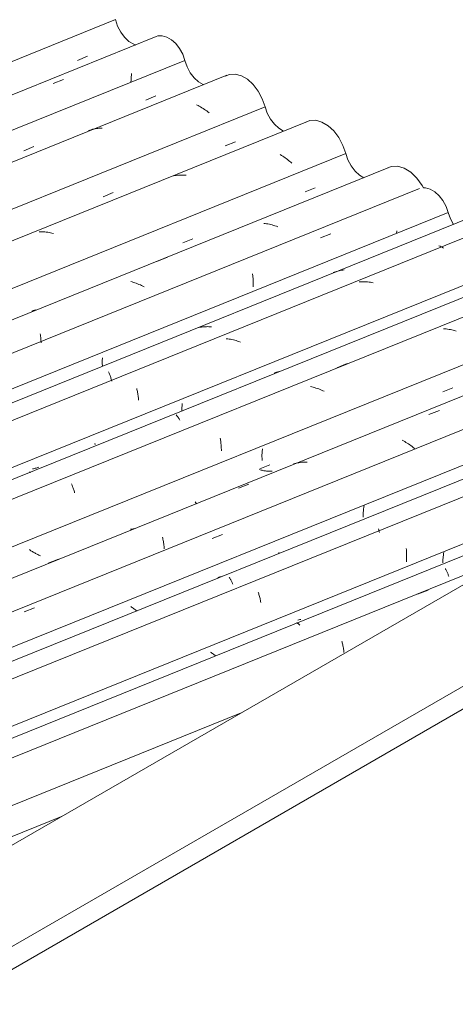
# Model space of a CAD drawing. Header units: metres. Extents: x -16.8 to 29.9, y -11.9 to 37.1.
# Tile 80 of 202: x 13.355 to 14.057, y -2.402 to -0.815. Entities that reach past the tile are written whole.
import ezdxf

# ---------------------------------------------------------------- set-up
doc = ezdxf.new("R2010")
doc.units = ezdxf.units.M
doc.layers.add('A-GLAZ-CWMG', color=7, linetype='Continuous', lineweight=5)
doc.layers.add('A-ROOF', color=7, linetype='Continuous', lineweight=5)

# ---------------------------------------------------------------- blocks, each defined once
blk = doc.blocks.new('FP_346-ISO_03')
at = {"layer": 'A-GLAZ-CWMG'}
blk.add_line((-10.0194, -2.0994), (-11.1583, -2.5597), dxfattribs=at)
at = {"layer": 'A-GLAZ-CWMG', "color": 9, "true_color": 0xc0c0c0}
for p, q in [((-10.1168, -2.1379), (-10.0999, -2.1311)), ((-10.2424, -2.1891), (-10.2446, -2.1897)), ((-10.2403, -2.1885), (-10.2424, -2.1891)), ((-10.2381, -2.188), (-10.2403, -2.1885)), ((-10.236, -2.1876), (-10.2381, -2.188)), ((-10.2338, -2.1872), (-10.236, -2.1876)), ((-10.2315, -2.1869), (-10.2338, -2.1872)), ((-10.2293, -2.1867), (-10.2315, -2.1869)), ((-10.2271, -2.1865), (-10.2293, -2.1867)), ((-10.2248, -2.1864), (-10.2271, -2.1865)), ((-10.2446, -2.1897), (-10.2467, -2.1904)), ((-10.2498, -2.2054), (-10.2492, -2.2065)), ((-10.2492, -2.2065), (-10.2486, -2.2077)), ((-10.2486, -2.2077), (-10.2481, -2.209)), ((-10.2481, -2.209), (-10.2475, -2.2102)), ((-10.2475, -2.2102), (-10.247, -2.2116)), ((-10.247, -2.2116), (-10.2465, -2.213)), ((-10.2465, -2.213), (-10.246, -2.2145)), ((-10.246, -2.2145), (-10.2455, -2.216)), ((-10.2455, -2.216), (-10.245, -2.2175)), ((-10.245, -2.2175), (-10.2445, -2.2191)), ((-10.4919, -2.2905), (-10.4914, -2.2908)), ((-10.4914, -2.2908), (-10.4909, -2.291)), ((-10.4909, -2.291), (-10.4904, -2.2914)), ((-10.4904, -2.2914), (-10.4899, -2.2918)), ((-10.4899, -2.2918), (-10.4893, -2.2923)), ((-10.4893, -2.2923), (-10.4888, -2.2928)), ((-10.4888, -2.2928), (-10.4882, -2.2934)), ((-10.4882, -2.2934), (-10.4876, -2.2941)), ((-10.4876, -2.2941), (-10.4871, -2.2948)), ((-10.4871, -2.2948), (-10.4865, -2.2956)), ((-10.5964, -2.3586), (-10.5959, -2.3602)), ((-10.5959, -2.3602), (-10.5954, -2.3618)), ((-10.5954, -2.3618), (-10.595, -2.3635)), ((-10.595, -2.3635), (-10.5946, -2.3652)), ((-10.5946, -2.3652), (-10.5942, -2.367)), ((-10.5942, -2.367), (-10.5939, -2.3688)), ((-10.5939, -2.3688), (-10.5935, -2.3706)), ((-10.5935, -2.3706), (-10.5932, -2.3725)), ((-10.5932, -2.3725), (-10.5929, -2.3744)), ((-10.5929, -2.3744), (-10.5927, -2.3764)), ((-10.7105, -2.4582), (-10.7109, -2.4604)), ((-10.7102, -2.456), (-10.7105, -2.4582)), ((-10.7099, -2.4538), (-10.7102, -2.456)), ((-10.7096, -2.4517), (-10.7099, -2.4538)), ((-10.7109, -2.4604), (-10.7113, -2.4625)), ((-10.9525, -2.5516), (-10.9359, -2.5457)), ((-10.9401, -2.5412), (-10.9417, -2.5395)), ((-10.9386, -2.5429), (-10.9401, -2.5412)), ((-10.9371, -2.5446), (-10.9386, -2.5429)), ((-10.9357, -2.5464), (-10.9371, -2.5446)), ((-10.9344, -2.5481), (-10.9357, -2.5464)), ((-10.933, -2.5499), (-10.9344, -2.5481)), ((-10.9318, -2.5516), (-10.933, -2.5499))]:
    blk.add_line(p, q, dxfattribs=at)
blk = doc.blocks.new('FP_348-ISO_03')
at = {"layer": 'A-GLAZ-CWMG'}
blk.add_line((-9.2857, -1.6758), (-11.2878, -2.4849), dxfattribs=at)
at = {"layer": 'A-GLAZ-CWMG', "color": 9, "true_color": 0xc0c0c0}
for p, q in [((-9.3498, -1.7011), (-9.3519, -1.7018)), ((-9.3477, -1.7005), (-9.3498, -1.7011)), ((-9.3455, -1.7), (-9.3477, -1.7005)), ((-9.3434, -1.6995), (-9.3455, -1.7)), ((-9.3412, -1.6991), (-9.3434, -1.6995)), ((-9.339, -1.6988), (-9.3412, -1.6991)), ((-9.3367, -1.6985), (-9.339, -1.6988)), ((-9.3345, -1.6983), (-9.3367, -1.6985)), ((-9.4454, -1.7411), (-9.4286, -1.7344)), ((-9.5676, -1.8166), (-9.5672, -1.818)), ((-9.5672, -1.818), (-9.5668, -1.8196)), ((-9.5668, -1.8196), (-9.5664, -1.8211)), ((-9.5664, -1.8211), (-9.5661, -1.8227)), ((-9.5661, -1.8227), (-9.5657, -1.8244)), ((-9.5657, -1.8244), (-9.5654, -1.826)), ((-9.5654, -1.826), (-9.5651, -1.8277)), ((-9.5651, -1.8277), (-9.5648, -1.8295)), ((-9.5648, -1.8295), (-9.5646, -1.8312)), ((-9.5646, -1.8312), (-9.5644, -1.833)), ((-9.5644, -1.833), (-9.5642, -1.8349)), ((-10.2151, -2.066), (-10.2174, -2.0654)), ((-10.2129, -2.0666), (-10.2151, -2.066)), ((-10.2106, -2.0672), (-10.2129, -2.0666)), ((-10.2084, -2.0679), (-10.2106, -2.0672)), ((-10.2062, -2.0687), (-10.2084, -2.0679)), ((-10.204, -2.0695), (-10.2062, -2.0687)), ((-10.2018, -2.0704), (-10.204, -2.0695)), ((-10.1996, -2.0713), (-10.2018, -2.0704)), ((-10.1975, -2.0723), (-10.1996, -2.0713)), ((-10.1954, -2.0734), (-10.1975, -2.0723)), ((-10.3958, -2.1269), (-10.3953, -2.1274)), ((-10.3953, -2.1274), (-10.3948, -2.1279)), ((-10.3948, -2.1279), (-10.3942, -2.1285)), ((-10.3942, -2.1285), (-10.3937, -2.1291)), ((-10.3937, -2.1291), (-10.3932, -2.1298)), ((-10.3932, -2.1298), (-10.3926, -2.1305)), ((-10.3926, -2.1305), (-10.3921, -2.1313)), ((-10.3921, -2.1313), (-10.3916, -2.1322)), ((-10.3916, -2.1322), (-10.391, -2.133)), ((-10.391, -2.133), (-10.3905, -2.134)), ((-10.3905, -2.134), (-10.39, -2.135)), ((-10.6332, -2.2196), (-10.6328, -2.2196)), ((-10.6328, -2.2196), (-10.6324, -2.2197)), ((-10.6324, -2.2197), (-10.632, -2.2198)), ((-10.632, -2.2198), (-10.6315, -2.22)), ((-10.7409, -2.2758), (-10.7403, -2.2768)), ((-10.7403, -2.2768), (-10.7398, -2.2778)), ((-10.7398, -2.2778), (-10.7393, -2.2789)), ((-10.7393, -2.2789), (-10.7388, -2.2801)), ((-10.7388, -2.2801), (-10.7383, -2.2813)), ((-10.7383, -2.2813), (-10.7378, -2.2825)), ((-10.7378, -2.2825), (-10.7373, -2.2838)), ((-10.7373, -2.2838), (-10.7368, -2.2851)), ((-10.7368, -2.2851), (-10.7364, -2.2865)), ((-10.7364, -2.2865), (-10.7359, -2.2879)), ((-10.7359, -2.2879), (-10.7355, -2.2894)), ((-10.7879, -2.3536), (-10.7713, -2.3476)), ((-10.8486, -2.362), (-10.8486, -2.3639)), ((-10.8492, -2.378), (-10.8494, -2.3801)), ((-10.849, -2.376), (-10.8492, -2.378)), ((-10.8488, -2.3739), (-10.849, -2.376)), ((-10.8487, -2.3719), (-10.8488, -2.3739)), ((-10.8486, -2.3699), (-10.8487, -2.3719)), ((-10.8486, -2.3639), (-10.8485, -2.3659)), ((-10.8485, -2.3659), (-10.8486, -2.3679)), ((-10.8486, -2.3679), (-10.8486, -2.3699)), ((-10.8497, -2.3822), (-10.85, -2.3843)), ((-10.8494, -2.3801), (-10.8497, -2.3822)), ((-11.0907, -2.4628), (-11.074, -2.4567)), ((-11.0792, -2.4525), (-11.081, -2.4511)), ((-11.0774, -2.4541), (-11.0792, -2.4525)), ((-11.0757, -2.4556), (-11.0774, -2.4541)), ((-11.074, -2.4572), (-11.0757, -2.4556)), ((-11.0724, -2.4588), (-11.074, -2.4572)), ((-11.0708, -2.4604), (-11.0724, -2.4588)), ((-11.0692, -2.462), (-11.0708, -2.4604)), ((-11.0677, -2.4636), (-11.0692, -2.462)), ((-11.0663, -2.4653), (-11.0677, -2.4636)), ((-11.0649, -2.467), (-11.0663, -2.4653))]:
    blk.add_line(p, q, dxfattribs=at)
blk = doc.blocks.new('FP_349-ISO_03')
at = {"layer": 'A-GLAZ-CWMG', "color": 9, "true_color": 0xc0c0c0}
for p, q in [((-9.4043, -1.6815), (-9.4045, -1.683)), ((-9.4042, -1.68), (-9.4043, -1.6815)), ((-9.404, -1.6785), (-9.4042, -1.68)), ((-9.4038, -1.677), (-9.404, -1.6785)), ((-9.4036, -1.6754), (-9.4038, -1.677)), ((-9.4033, -1.6739), (-9.4036, -1.6754)), ((-9.4046, -1.686), (-9.4047, -1.6875)), ((-9.4047, -1.6875), (-9.4047, -1.6889)), ((-9.4047, -1.6889), (-9.4047, -1.6903)), ((-9.4045, -1.683), (-9.4046, -1.6845)), ((-9.4046, -1.6845), (-9.4046, -1.686)), ((-9.7779, -1.8351), (-9.779, -1.8342)), ((-9.7768, -1.836), (-9.7779, -1.8351)), ((-9.7757, -1.8368), (-9.7768, -1.836)), ((-9.7746, -1.8377), (-9.7757, -1.8368)), ((-9.7734, -1.8385), (-9.7746, -1.8377)), ((-9.7722, -1.8393), (-9.7734, -1.8385)), ((-9.771, -1.8401), (-9.7722, -1.8393)), ((-10.6554, -2.1821), (-10.6556, -2.1832)), ((-10.6552, -2.1809), (-10.6554, -2.1821)), ((-10.655, -2.1798), (-10.6552, -2.1809)), ((-11.2253, -2.4227), (-11.2254, -2.4241)), ((-11.2254, -2.4241), (-11.2254, -2.4255)), ((-11.2254, -2.4255), (-11.2253, -2.4269)), ((-11.2252, -2.4198), (-11.2253, -2.4212)), ((-11.2253, -2.4212), (-11.2253, -2.4227)), ((-11.2253, -2.4269), (-11.2253, -2.4281))]:
    blk.add_line(p, q, dxfattribs=at)
blk = doc.blocks.new('FP_350-ISO_03')
at = {"layer": 'A-GLAZ-CWMG'}
blk.add_line((-8.904, -1.3946), (-11.4171, -2.4103), dxfattribs=at)
at = {"layer": 'A-GLAZ-CWMG', "color": 9, "true_color": 0xc0c0c0}
for p, q in [((-9.4637, -1.6674), (-9.4635, -1.6693)), ((-9.4635, -1.6693), (-9.4634, -1.6712)), ((-9.4634, -1.6712), (-9.4633, -1.6731)), ((-9.4633, -1.6731), (-9.4632, -1.675)), ((-9.4632, -1.675), (-9.4632, -1.677)), ((-9.4632, -1.677), (-9.4632, -1.6789)), ((-9.4632, -1.6789), (-9.4632, -1.6809)), ((-9.4632, -1.6809), (-9.4632, -1.683)), ((-9.4635, -1.687), (-9.4636, -1.6891)), ((-9.4633, -1.685), (-9.4635, -1.687)), ((-9.4632, -1.683), (-9.4633, -1.685)), ((-9.7025, -1.7376), (-9.702, -1.7389)), ((-9.702, -1.7389), (-9.7015, -1.7403)), ((-9.7015, -1.7403), (-9.7011, -1.7417)), ((-9.7011, -1.7417), (-9.7007, -1.7431)), ((-9.7007, -1.7431), (-9.7002, -1.7446)), ((-9.7002, -1.7446), (-9.6998, -1.7461)), ((-9.6998, -1.7461), (-9.6994, -1.7477)), ((-9.6994, -1.7477), (-9.6991, -1.7492)), ((-9.6991, -1.7492), (-9.6987, -1.7509)), ((-9.6987, -1.7509), (-9.6984, -1.7525)), ((-9.6984, -1.7525), (-9.6981, -1.7543))]:
    blk.add_line(p, q, dxfattribs=at)
blk = doc.blocks.new('FP_351-ISO_03')
at = {"layer": 'A-GLAZ-CWMG', "color": 9, "true_color": 0xc0c0c0}
for p, q in [((-9.5322, -1.6016), (-9.5324, -1.6031)), ((-9.532, -1.6002), (-9.5322, -1.6016)), ((-9.5317, -1.5987), (-9.532, -1.6002)), ((-9.533, -1.6102), (-9.5331, -1.6116)), ((-9.5331, -1.6116), (-9.5331, -1.613)), ((-9.5331, -1.613), (-9.5331, -1.6143)), ((-9.5331, -1.6143), (-9.5331, -1.6157)), ((-9.5331, -1.6157), (-9.533, -1.617)), ((-9.5329, -1.6074), (-9.533, -1.6088)), ((-9.533, -1.6088), (-9.533, -1.6102)), ((-9.5327, -1.6059), (-9.5329, -1.6074)), ((-9.5326, -1.6045), (-9.5327, -1.6059)), ((-9.5324, -1.6031), (-9.5326, -1.6045)), ((-9.9064, -1.7618), (-9.9076, -1.7609)), ((-9.9052, -1.7627), (-9.9064, -1.7618)), ((-9.9039, -1.7636), (-9.9052, -1.7627)), ((-9.9027, -1.7645), (-9.9039, -1.7636)), ((-9.9014, -1.7653), (-9.9027, -1.7645)), ((-9.9001, -1.7662), (-9.9014, -1.7653)), ((-9.8987, -1.767), (-9.9001, -1.7662)), ((-9.8974, -1.7678), (-9.8987, -1.767))]:
    blk.add_line(p, q, dxfattribs=at)
blk = doc.blocks.new('FP_352-ISO_03')
at = {"layer": 'A-GLAZ-CWMG'}
blk.add_line((-9.0184, -1.3325), (-11.5275, -2.3465), dxfattribs=at)
at = {"layer": 'A-GLAZ-CWMG', "color": 9, "true_color": 0xc0c0c0}
for p, q in [((-9.7765, -1.6514), (-9.7598, -1.6449)), ((-10.0795, -1.7694), (-10.0628, -1.7629))]:
    blk.add_line(p, q, dxfattribs=at)
blk = doc.blocks.new('Rectangular Mullion - Telha Fibrocimento - Ondulada-1909083-ISO_03')
at = {"layer": 'A-GLAZ-CWMG'}
for p, q in [((-8.9719, -1.371), (-11.4691, -2.3802)), ((-8.9916, -1.506), (-11.3397, -2.4549)), ((-9.7296, -1.9321), (-11.2094, -2.5301))]:
    blk.add_line(p, q, dxfattribs=at)
for name in ['FP_352-ISO_03', 'FP_350-ISO_03', 'FP_351-ISO_03', 'FP_348-ISO_03', 'FP_349-ISO_03', 'FP_346-ISO_03']:
    blk.add_blockref(name, (0, 0), dxfattribs=at)
blk = doc.blocks.new('FP_354-ISO_03')
at = {"layer": 'A-GLAZ-CWMG'}
blk.add_line((-9.1028, -1.5702), (-11.3201, -2.4663), dxfattribs=at)
at = {"layer": 'A-GLAZ-CWMG', "color": 9, "true_color": 0xc0c0c0}
for p, q in [((-9.4008, -1.6996), (-9.4003, -1.7004)), ((-9.4003, -1.7004), (-9.3998, -1.7013)), ((-9.3998, -1.7013), (-9.3993, -1.7023)), ((-9.3993, -1.7023), (-9.3988, -1.7032)), ((-9.3988, -1.7032), (-9.3983, -1.7043)), ((-9.3983, -1.7043), (-9.3978, -1.7054)), ((-9.3978, -1.7054), (-9.3974, -1.7065)), ((-9.3974, -1.7065), (-9.3969, -1.7076)), ((-9.3969, -1.7076), (-9.3965, -1.7088)), ((-9.3965, -1.7088), (-9.396, -1.7101)), ((-9.396, -1.7101), (-9.3956, -1.7114)), ((-9.3956, -1.7114), (-9.3952, -1.7127)), ((-9.6408, -1.787), (-9.6404, -1.7871)), ((-9.6404, -1.7871), (-9.64, -1.7872)), ((-9.64, -1.7872), (-9.6396, -1.7873)), ((-9.6396, -1.7873), (-9.6392, -1.7875)), ((-9.6392, -1.7875), (-9.6388, -1.7878)), ((-9.6388, -1.7878), (-9.6383, -1.7881)), ((-9.6383, -1.7881), (-9.6378, -1.7884)), ((-9.6378, -1.7884), (-9.6374, -1.7888)), ((-9.6374, -1.7888), (-9.6369, -1.7893)), ((-9.6369, -1.7893), (-9.6364, -1.7898)), ((-9.6364, -1.7898), (-9.6359, -1.7904)), ((-9.6359, -1.7904), (-9.6354, -1.791))]:
    blk.add_line(p, q, dxfattribs=at)
blk = doc.blocks.new('FP_355-ISO_03')
at = {"layer": 'A-GLAZ-CWMG', "color": 9, "true_color": 0xc0c0c0}
for p, q in [((-9.6367, -1.7823), (-9.6383, -1.7826)), ((-9.6352, -1.782), (-9.6367, -1.7823)), ((-9.6337, -1.7816), (-9.6352, -1.782))]:
    blk.add_line(p, q, dxfattribs=at)
blk = doc.blocks.new('FP_356-ISO_03')
at = {"layer": 'A-GLAZ-CWMG'}
blk.add_line((-8.9348, -1.3786), (-11.4461, -2.3935), dxfattribs=at)
at = {"layer": 'A-GLAZ-CWMG', "color": 9, "true_color": 0xc0c0c0}
for p, q in [((-9.5086, -1.6357), (-9.5082, -1.6372)), ((-9.5082, -1.6372), (-9.5078, -1.6387)), ((-9.5078, -1.6387), (-9.5074, -1.6403)), ((-9.5074, -1.6403), (-9.5071, -1.6414)), ((-9.7492, -1.7138), (-9.7487, -1.7145)), ((-9.7487, -1.7145), (-9.7481, -1.7153)), ((-9.7481, -1.7153), (-9.7476, -1.7162)), ((-9.7476, -1.7162), (-9.7471, -1.7171)), ((-9.7471, -1.7171), (-9.7465, -1.718)), ((-9.7465, -1.718), (-9.746, -1.719)), ((-9.746, -1.719), (-9.7455, -1.7201)), ((-9.7455, -1.7201), (-9.7449, -1.7212)), ((-9.7449, -1.7212), (-9.7444, -1.7223)), ((-9.7444, -1.7223), (-9.7439, -1.7236)), ((-9.7439, -1.7236), (-9.7434, -1.7248))]:
    blk.add_line(p, q, dxfattribs=at)
blk = doc.blocks.new('FP_357-ISO_03')
at = {"layer": 'A-GLAZ-CWMG', "color": 9, "true_color": 0xc0c0c0}
for p, q in [((-9.6696, -1.6742), (-9.6693, -1.6744)), ((-9.6693, -1.6744), (-9.669, -1.6746)), ((-9.669, -1.6746), (-9.6687, -1.6748)), ((-9.6687, -1.6748), (-9.6685, -1.6749)), ((-9.7642, -1.7132), (-9.7657, -1.7136)), ((-9.7626, -1.7128), (-9.7642, -1.7132)), ((-9.7611, -1.7124), (-9.7626, -1.7128)), ((-9.7597, -1.7119), (-9.7611, -1.7124)), ((-9.7582, -1.7114), (-9.7597, -1.7119)), ((-9.7567, -1.7109), (-9.7582, -1.7114)), ((-9.7657, -1.7136), (-9.7672, -1.7139)), ((-11.2363, -2.3084), (-11.2201, -2.3018)), ((-11.4328, -2.3882), (-11.4166, -2.3816))]:
    blk.add_line(p, q, dxfattribs=at)
blk = doc.blocks.new('FP_358-ISO_03')
at = {"layer": 'A-GLAZ-CWMG'}
blk.add_line((-9.0677, -1.2983), (-11.5826, -2.3147), dxfattribs=at)
at = {"layer": 'A-GLAZ-CWMG', "color": 9, "true_color": 0xc0c0c0}
for p, q in [((-9.4273, -1.4516), (-9.4104, -1.4452)), ((-9.4683, -1.494), (-9.4704, -1.4929)), ((-9.4662, -1.4952), (-9.4683, -1.494)), ((-9.4642, -1.4964), (-9.4662, -1.4952)), ((-9.4621, -1.4977), (-9.4642, -1.4964)), ((-9.4602, -1.4989), (-9.4621, -1.4977)), ((-9.4582, -1.5003), (-9.4602, -1.4989)), ((-9.4563, -1.5016), (-9.4582, -1.5003)), ((-9.4544, -1.503), (-9.4563, -1.5016)), ((-9.4525, -1.5045), (-9.4544, -1.503)), ((-9.4507, -1.506), (-9.4525, -1.5045)), ((-9.6432, -1.5306), (-9.6453, -1.5312)), ((-9.641, -1.53), (-9.6432, -1.5306)), ((-9.6388, -1.5295), (-9.641, -1.53)), ((-9.6366, -1.5291), (-9.6388, -1.5295)), ((-9.6344, -1.5288), (-9.6366, -1.5291)), ((-9.6322, -1.5285), (-9.6344, -1.5288)), ((-9.63, -1.5283), (-9.6322, -1.5285)), ((-9.6277, -1.5282), (-9.63, -1.5283)), ((-9.6255, -1.5281), (-9.6277, -1.5282)), ((-9.6232, -1.5281), (-9.6255, -1.5281)), ((-9.7342, -1.5703), (-9.7173, -1.5637)), ((-9.8566, -1.649), (-9.8562, -1.6508)), ((-9.8562, -1.6508), (-9.8558, -1.6525)), ((-9.8558, -1.6525), (-9.8554, -1.6544)), ((-9.8554, -1.6544), (-9.8551, -1.6562)), ((-9.8551, -1.6562), (-9.8548, -1.6581)), ((-9.8548, -1.6581), (-9.8545, -1.66)), ((-9.8545, -1.66), (-9.8542, -1.662)), ((-9.8542, -1.662), (-9.854, -1.664)), ((-9.854, -1.664), (-9.8538, -1.6661)), ((-9.8538, -1.6661), (-9.8537, -1.6681)), ((-10.0407, -1.6912), (-10.0239, -1.6845))]:
    blk.add_line(p, q, dxfattribs=at)
blk = doc.blocks.new('FP_359-ISO_03')
at = {"layer": 'A-GLAZ-CWMG', "color": 9, "true_color": 0xc0c0c0}
for p, q in [((-9.4049, -1.4152), (-9.3887, -1.4083)), ((-9.6954, -1.5069), (-9.6956, -1.5084)), ((-9.6961, -1.5143), (-9.6962, -1.5158)), ((-9.6962, -1.5158), (-9.6962, -1.5172)), ((-9.6962, -1.5172), (-9.6962, -1.5186)), ((-9.6962, -1.5186), (-9.6962, -1.52)), ((-9.6962, -1.52), (-9.6961, -1.5214)), ((-9.696, -1.5129), (-9.6961, -1.5143)), ((-9.6961, -1.5214), (-9.6961, -1.5228)), ((-9.6961, -1.5228), (-9.696, -1.5241)), ((-9.6959, -1.5114), (-9.696, -1.5129)), ((-9.6957, -1.5099), (-9.6959, -1.5114)), ((-9.6956, -1.5084), (-9.6957, -1.5099)), ((-9.6998, -1.5391), (-9.6835, -1.5323)), ((-9.696, -1.5241), (-9.6959, -1.5254)), ((-9.699, -1.5406), (-9.7004, -1.5402)), ((-9.6976, -1.541), (-9.699, -1.5406)), ((-9.6961, -1.5414), (-9.6976, -1.541)), ((-9.6947, -1.5417), (-9.6961, -1.5414)), ((-9.6932, -1.542), (-9.6947, -1.5417)), ((-9.6918, -1.5422), (-9.6932, -1.542)), ((-9.6903, -1.5424), (-9.6918, -1.5422)), ((-9.6888, -1.5426), (-9.6903, -1.5424)), ((-9.6874, -1.5428), (-9.6888, -1.5426)), ((-9.6859, -1.5429), (-9.6874, -1.5428)), ((-9.6844, -1.543), (-9.6859, -1.5429)), ((-9.683, -1.543), (-9.6844, -1.543)), ((-9.6815, -1.543), (-9.683, -1.543)), ((-9.68, -1.543), (-9.6815, -1.543)), ((-9.8039, -1.5922), (-9.8035, -1.5927)), ((-9.8035, -1.5927), (-9.8032, -1.5932)), ((-9.8032, -1.5932), (-9.8029, -1.5936)), ((-9.8029, -1.5936), (-9.8026, -1.594)), ((-9.8026, -1.594), (-9.8023, -1.5943)), ((-9.8023, -1.5943), (-9.802, -1.5946)), ((-9.802, -1.5946), (-9.8017, -1.5948)), ((-9.8017, -1.5948), (-9.8014, -1.595)), ((-9.8014, -1.595), (-9.8011, -1.5951)), ((-9.9066, -1.6363), (-9.908, -1.6364)), ((-9.9052, -1.6361), (-9.9066, -1.6363)), ((-9.9037, -1.6358), (-9.9052, -1.6361)), ((-9.9023, -1.6356), (-9.9037, -1.6358)), ((-9.9009, -1.6353), (-9.9023, -1.6356)), ((-10.0698, -1.6701), (-10.071, -1.6692)), ((-10.0686, -1.6709), (-10.0698, -1.6701)), ((-10.0674, -1.6717), (-10.0686, -1.6709)), ((-10.0662, -1.6724), (-10.0674, -1.6717)), ((-10.065, -1.6732), (-10.0662, -1.6724)), ((-10.0637, -1.6739), (-10.065, -1.6732)), ((-10.0624, -1.6746), (-10.0637, -1.6739)), ((-10.0611, -1.6753), (-10.0624, -1.6746)), ((-10.0598, -1.676), (-10.0611, -1.6753)), ((-10.0585, -1.6766), (-10.0598, -1.676)), ((-10.0572, -1.6773), (-10.0585, -1.6766)), ((-10.0558, -1.6779), (-10.0572, -1.6773)), ((-10.0544, -1.6784), (-10.0558, -1.6779)), ((-10.0531, -1.679), (-10.0544, -1.6784))]:
    blk.add_line(p, q, dxfattribs=at)
blk = doc.blocks.new('FP_360-ISO_03')
at = {"layer": 'A-GLAZ-CWMG'}
blk.add_line((-9.1987, -1.2242), (-11.7121, -2.2399), dxfattribs=at)
at = {"layer": 'A-GLAZ-CWMG', "color": 9, "true_color": 0xc0c0c0}
for p, q in [((-9.4017, -1.3135), (-9.4039, -1.3133)), ((-9.3994, -1.3137), (-9.4017, -1.3135)), ((-9.3971, -1.314), (-9.3994, -1.3137)), ((-9.3948, -1.3143), (-9.3971, -1.314)), ((-9.3926, -1.3147), (-9.3948, -1.3143)), ((-9.3903, -1.3152), (-9.3926, -1.3147)), ((-9.388, -1.3157), (-9.3903, -1.3152)), ((-9.3858, -1.3163), (-9.388, -1.3157)), ((-9.3835, -1.317), (-9.3858, -1.3163)), ((-9.5757, -1.3762), (-9.5589, -1.3694)), ((-9.616, -1.4069), (-9.6183, -1.4064)), ((-9.6137, -1.4075), (-9.616, -1.4069)), ((-9.6115, -1.4081), (-9.6137, -1.4075)), ((-9.6092, -1.4088), (-9.6115, -1.4081)), ((-9.607, -1.4095), (-9.6092, -1.4088)), ((-9.6048, -1.4103), (-9.607, -1.4095)), ((-9.6026, -1.4112), (-9.6048, -1.4103)), ((-9.6004, -1.4121), (-9.6026, -1.4112)), ((-9.5983, -1.4131), (-9.6004, -1.4121)), ((-9.5961, -1.4141), (-9.5983, -1.4131)), ((-9.7636, -1.4895), (-9.7633, -1.4912)), ((-9.7633, -1.4912), (-9.763, -1.493)), ((-9.763, -1.493), (-9.7627, -1.4947)), ((-9.7627, -1.4947), (-9.7625, -1.4965)), ((-9.7625, -1.4965), (-9.7623, -1.4984)), ((-9.7623, -1.4984), (-9.7621, -1.5002)), ((-9.7621, -1.5002), (-9.762, -1.5021)), ((-9.762, -1.5021), (-9.7619, -1.504)), ((-9.7619, -1.504), (-9.7618, -1.5059)), ((-9.7618, -1.5059), (-9.7617, -1.5079)), ((-9.7617, -1.5079), (-9.7617, -1.5098)), ((-10.0033, -1.5631), (-10.0028, -1.5642)), ((-10.0028, -1.5642), (-10.0023, -1.5653)), ((-10.0023, -1.5653), (-10.0018, -1.5665)), ((-10.0018, -1.5665), (-10.0013, -1.5677)), ((-10.0013, -1.5677), (-10.0008, -1.569)), ((-10.0008, -1.569), (-10.0003, -1.5703)), ((-10.0003, -1.5703), (-9.9999, -1.5716)), ((-9.9999, -1.5716), (-9.9994, -1.573)), ((-9.9994, -1.573), (-9.999, -1.5745)), ((-9.999, -1.5745), (-9.9985, -1.576)), ((-9.9985, -1.576), (-9.9981, -1.5775))]:
    blk.add_line(p, q, dxfattribs=at)
blk = doc.blocks.new('FP_361-ISO_03')
at = {"layer": 'A-GLAZ-CWMG', "color": 9, "true_color": 0xc0c0c0}
for p, q in [((-9.8251, -1.4409), (-9.8252, -1.4423)), ((-9.8252, -1.4423), (-9.8251, -1.4437)), ((-9.825, -1.438), (-9.8251, -1.4394)), ((-9.8251, -1.4394), (-9.8251, -1.4409)), ((-9.8249, -1.4365), (-9.825, -1.438)), ((-9.8248, -1.435), (-9.8249, -1.4365)), ((-9.8246, -1.4335), (-9.8248, -1.435)), ((-9.8251, -1.4437), (-9.8251, -1.4451)), ((-10.1988, -1.5963), (-10.2, -1.5955)), ((-11.077, -1.9353), (-11.0772, -1.9369)), ((-11.0767, -1.9338), (-11.077, -1.9353)), ((-11.0778, -1.9415), (-11.0779, -1.943)), ((-11.0776, -1.94), (-11.0778, -1.9415)), ((-11.0774, -1.9384), (-11.0776, -1.94)), ((-11.0772, -1.9369), (-11.0774, -1.9384)), ((-11.6476, -2.1783), (-11.6476, -2.1797)), ((-11.6476, -2.1797), (-11.6476, -2.1811)), ((-11.6476, -2.1811), (-11.6476, -2.1823))]:
    blk.add_line(p, q, dxfattribs=at)
blk = doc.blocks.new('FP_362-ISO_03')
at = {"layer": 'A-GLAZ-CWMG'}
blk.add_line((-9.3283, -1.1496), (-11.8414, -2.1653), dxfattribs=at)
at = {"layer": 'A-GLAZ-CWMG', "color": 9, "true_color": 0xc0c0c0}
for p, q in [((-9.5373, -1.2375), (-9.5396, -1.2377)), ((-9.5351, -1.2375), (-9.5373, -1.2375)), ((-9.5328, -1.2375), (-9.5351, -1.2375)), ((-9.5305, -1.2375), (-9.5328, -1.2375)), ((-9.5282, -1.2377), (-9.5305, -1.2375)), ((-9.526, -1.2379), (-9.5282, -1.2377)), ((-9.5237, -1.2382), (-9.526, -1.2379)), ((-9.5214, -1.2385), (-9.5237, -1.2382)), ((-9.5191, -1.2389), (-9.5214, -1.2385)), ((-9.5169, -1.2394), (-9.5191, -1.2389)), ((-9.7514, -1.3296), (-9.7537, -1.3294)), ((-9.7491, -1.3299), (-9.7514, -1.3296)), ((-9.7468, -1.3303), (-9.7491, -1.3299)), ((-9.7446, -1.3307), (-9.7468, -1.3303)), ((-9.7423, -1.3312), (-9.7446, -1.3307)), ((-9.74, -1.3318), (-9.7423, -1.3312)), ((-9.7378, -1.3324), (-9.74, -1.3318)), ((-9.7356, -1.3331), (-9.7378, -1.3324)), ((-9.7333, -1.3339), (-9.7356, -1.3331)), ((-9.7311, -1.3347), (-9.7333, -1.3339)), ((-9.898, -1.4096), (-9.8976, -1.4111)), ((-9.8976, -1.4111), (-9.8972, -1.4127)), ((-9.8972, -1.4127), (-9.8969, -1.4143)), ((-9.8969, -1.4143), (-9.8966, -1.416)), ((-9.8966, -1.416), (-9.8963, -1.4177)), ((-9.8963, -1.4177), (-9.896, -1.4194)), ((-9.896, -1.4194), (-9.8957, -1.4212)), ((-9.8957, -1.4212), (-9.8955, -1.423)), ((-9.8955, -1.423), (-9.8953, -1.4248)), ((-9.8953, -1.4248), (-9.8951, -1.4267)), ((-9.8951, -1.4267), (-9.895, -1.4286))]:
    blk.add_line(p, q, dxfattribs=at)
blk = doc.blocks.new('FP_363-ISO_03')
at = {"layer": 'A-GLAZ-CWMG', "color": 9, "true_color": 0xc0c0c0}
for p, q in [((-9.9534, -1.3618), (-9.9535, -1.3633)), ((-9.9535, -1.3633), (-9.9535, -1.3648)), ((-9.9533, -1.3604), (-9.9534, -1.3618)), ((-9.9535, -1.3662), (-9.9536, -1.3676)), ((-9.9536, -1.3676), (-9.9535, -1.369)), ((-9.9535, -1.3648), (-9.9535, -1.3662)), ((-9.9535, -1.369), (-9.9535, -1.3704)), ((-9.9535, -1.3704), (-9.9534, -1.3718)), ((-9.9534, -1.3718), (-9.9533, -1.3731)), ((-9.9533, -1.3731), (-9.9532, -1.374)), ((-10.3271, -1.5229), (-10.3285, -1.5221)), ((-10.3258, -1.5237), (-10.3271, -1.5229)), ((-10.3249, -1.5242), (-10.3258, -1.5237)), ((-11.2066, -1.8678), (-11.2067, -1.8693)), ((-11.2065, -1.8663), (-11.2066, -1.8678)), ((-11.2063, -1.8648), (-11.2065, -1.8663)), ((-11.2061, -1.8633), (-11.2063, -1.8648)), ((-11.2059, -1.8617), (-11.2061, -1.8633)), ((-11.2057, -1.8602), (-11.2059, -1.8617)), ((-11.2054, -1.8587), (-11.2057, -1.8602)), ((-11.7764, -2.1043), (-11.7764, -2.1057)), ((-11.7764, -2.1057), (-11.7764, -2.1071)), ((-11.7764, -2.1071), (-11.7763, -2.1084)), ((-11.7763, -2.1084), (-11.7762, -2.1098)), ((-11.7762, -2.1098), (-11.7761, -2.1109))]:
    blk.add_line(p, q, dxfattribs=at)
blk = doc.blocks.new('FP_364-ISO_03')
at = {"layer": 'A-GLAZ-CWMG'}
blk.add_line((-9.4427, -1.0875), (-11.9518, -2.1016), dxfattribs=at)
at = {"layer": 'A-GLAZ-CWMG', "color": 9, "true_color": 0xc0c0c0}
for p, q in [((-9.4792, -1.157), (-9.4793, -1.1584)), ((-9.479, -1.1556), (-9.4792, -1.157)), ((-9.6018, -1.1669), (-9.5851, -1.1605)), ((-9.4793, -1.1584), (-9.4795, -1.1598)), ((-9.7117, -1.2246), (-9.7114, -1.2259)), ((-9.7114, -1.2259), (-9.7112, -1.2273)), ((-9.7112, -1.2273), (-9.711, -1.2287)), ((-9.711, -1.2287), (-9.7108, -1.2301)), ((-9.7108, -1.2301), (-9.7106, -1.2316)), ((-9.7106, -1.2316), (-9.7105, -1.2331)), ((-9.7105, -1.2331), (-9.7104, -1.2346)), ((-9.7104, -1.2346), (-9.7103, -1.2361)), ((-9.7103, -1.2361), (-9.7102, -1.2376)), ((-9.7102, -1.244), (-9.7103, -1.2456)), ((-9.7102, -1.2376), (-9.7102, -1.2392)), ((-9.7102, -1.2392), (-9.7102, -1.2408)), ((-9.7102, -1.2408), (-9.7102, -1.2424)), ((-9.7102, -1.2424), (-9.7102, -1.244))]:
    blk.add_line(p, q, dxfattribs=at)
blk = doc.blocks.new('Rectangular Mullion - Telha Fibrocimento - Ondulada-V353-ISO_03')
at = {"layer": 'A-GLAZ-CWMG'}
for p, q in [((-9.3962, -1.126), (-11.8934, -2.1352)), ((-9.2669, -1.2008), (-11.764, -2.21)), ((-9.1369, -1.2761), (-11.6337, -2.2852))]:
    blk.add_line(p, q, dxfattribs=at)
for points in [[(-9.4362, -1.0861, 0), (-9.4326, -1.0862, 0), (-9.4251, -1.0883, 0), (-9.4177, -1.0926, 0), (-9.4107, -1.0989, 0), (-9.4046, -1.1069, 0), (-9.3997, -1.1161, 0), (-9.3962, -1.126, 0)], [(-9.3962, -1.126, 0), (-9.3927, -1.1362, 0), (-9.3877, -1.1455, 0)]]:
    blk.add_polyline3d(points, dxfattribs=at)
for name in ['FP_364-ISO_03', 'FP_362-ISO_03', 'FP_360-ISO_03', 'FP_358-ISO_03', 'FP_359-ISO_03', 'FP_363-ISO_03', 'FP_356-ISO_03', 'FP_361-ISO_03', 'FP_354-ISO_03', 'FP_355-ISO_03', 'FP_357-ISO_03']:
    blk.add_blockref(name, (0, 0), dxfattribs=at)
blk = doc.blocks.new('FP_366-ISO_03')
at = {"layer": 'A-GLAZ-CWMG'}
blk.add_line((-9.2355, -1.2074), (-11.7443, -2.2213), dxfattribs=at)
at = {"layer": 'A-GLAZ-CWMG', "color": 9, "true_color": 0xc0c0c0}
for p, q in [((-9.6746, -1.384), (-9.6765, -1.3847)), ((-9.6726, -1.3834), (-9.6746, -1.384)), ((-9.6707, -1.3829), (-9.6726, -1.3834)), ((-9.6687, -1.3824), (-9.6707, -1.3829)), ((-9.8347, -1.452), (-9.8342, -1.4524)), ((-9.8342, -1.4524), (-9.8337, -1.4529)), ((-9.8337, -1.4529), (-9.8332, -1.4535)), ((-9.8332, -1.4535), (-9.8327, -1.4541)), ((-9.8327, -1.4541), (-9.8322, -1.4547)), ((-9.8322, -1.4547), (-9.8317, -1.4554)), ((-9.8317, -1.4554), (-9.8312, -1.4562)), ((-9.8312, -1.4562), (-9.8307, -1.457)), ((-9.8307, -1.457), (-9.8302, -1.4578)), ((-9.8302, -1.4578), (-9.8297, -1.4587)), ((-9.8297, -1.4587), (-9.8292, -1.4597)), ((-9.8292, -1.4597), (-9.8287, -1.4607)), ((-10.0714, -1.5443), (-10.0711, -1.5443)), ((-10.0711, -1.5443), (-10.0707, -1.5442)), ((-10.0707, -1.5442), (-10.0703, -1.5443)), ((-10.0703, -1.5443), (-10.0699, -1.5443)), ((-10.0699, -1.5443), (-10.0695, -1.5445)), ((-10.0695, -1.5445), (-10.0691, -1.5446)), ((-10.0691, -1.5446), (-10.0686, -1.5449))]:
    blk.add_line(p, q, dxfattribs=at)
blk = doc.blocks.new('FP_367-ISO_03')
at = {"layer": 'A-GLAZ-CWMG', "color": 9, "true_color": 0xc0c0c0}
for p, q in [((-9.966, -1.4985), (-9.9657, -1.4987)), ((-9.9657, -1.4987), (-9.9654, -1.4989)), ((-9.9654, -1.4989), (-9.9652, -1.4991)), ((-9.9652, -1.4991), (-9.9649, -1.4992)), ((-9.9649, -1.4992), (-9.9646, -1.4993)), ((-9.9646, -1.4993), (-9.9644, -1.4993)), ((-10.0631, -1.5385), (-10.0646, -1.5389)), ((-10.0616, -1.5382), (-10.0631, -1.5385)), ((-10.0601, -1.5378), (-10.0616, -1.5382)), ((-10.0586, -1.5373), (-10.0601, -1.5378)), ((-10.0571, -1.5368), (-10.0586, -1.5373)), ((-10.0556, -1.5363), (-10.0571, -1.5368)), ((-10.0646, -1.5389), (-10.0662, -1.5392)), ((-11.5329, -2.133), (-11.5166, -2.1264)), ((-11.7294, -2.2127), (-11.7132, -2.2061))]:
    blk.add_line(p, q, dxfattribs=at)
blk = doc.blocks.new('FP_368-ISO_03')
at = {"layer": 'A-GLAZ-CWMG'}
blk.add_line((-9.3591, -1.1337), (-11.8703, -2.1486), dxfattribs=at)
at = {"layer": 'A-GLAZ-CWMG', "color": 9, "true_color": 0xc0c0c0}
for p, q in [((-9.4094, -1.1805), (-9.4114, -1.1796)), ((-9.4075, -1.1814), (-9.4094, -1.1805)), ((-9.4056, -1.1824), (-9.4075, -1.1814)), ((-9.4037, -1.1834), (-9.4056, -1.1824)), ((-9.5778, -1.2214), (-9.5798, -1.222)), ((-9.5759, -1.2208), (-9.5778, -1.2214)), ((-9.574, -1.2203), (-9.5759, -1.2208)), ((-9.572, -1.2198), (-9.574, -1.2203)), ((-9.57, -1.2194), (-9.572, -1.2198)), ((-9.568, -1.2191), (-9.57, -1.2194)), ((-9.566, -1.2188), (-9.568, -1.2191)), ((-9.5639, -1.2185), (-9.566, -1.2188)), ((-9.5798, -1.222), (-9.5817, -1.2227)), ((-9.7979, -1.3113), (-9.7999, -1.3117)), ((-9.796, -1.3109), (-9.7979, -1.3113)), ((-9.7939, -1.3106), (-9.796, -1.3109)), ((-9.7919, -1.3104), (-9.7939, -1.3106)), ((-9.7899, -1.3102), (-9.7919, -1.3104)), ((-9.7878, -1.31), (-9.7899, -1.3102)), ((-9.7858, -1.31), (-9.7878, -1.31)), ((-9.7837, -1.3099), (-9.7858, -1.31)), ((-9.7817, -1.31), (-9.7837, -1.3099)), ((-9.7796, -1.3101), (-9.7817, -1.31)), ((-9.7775, -1.3103), (-9.7796, -1.3101)), ((-9.9435, -1.3829), (-9.943, -1.384)), ((-9.943, -1.384), (-9.9425, -1.3851)), ((-9.9425, -1.3851), (-9.9419, -1.3863)), ((-9.9419, -1.3863), (-9.9414, -1.3875)), ((-9.9414, -1.3875), (-9.9409, -1.3888)), ((-9.9409, -1.3888), (-9.9405, -1.3901)), ((-9.9405, -1.3901), (-9.94, -1.3915)), ((-9.94, -1.3915), (-9.9395, -1.3929)), ((-9.9395, -1.3929), (-9.9391, -1.3944)), ((-9.9391, -1.3944), (-9.9387, -1.3959)), ((-9.9387, -1.3959), (-9.9383, -1.3975))]:
    blk.add_line(p, q, dxfattribs=at)
blk = doc.blocks.new('FP_370-ISO_03')
at = {"layer": 'A-GLAZ-CWMG'}
blk.add_line((-9.492, -1.0534), (-12.0069, -2.0697), dxfattribs=at)
at = {"layer": 'A-GLAZ-CWMG', "color": 9, "true_color": 0xc0c0c0}
for p, q in [((-9.6911, -1.1438), (-9.6934, -1.1435)), ((-9.6889, -1.1441), (-9.6911, -1.1438)), ((-9.6866, -1.1445), (-9.6889, -1.1441)), ((-9.6843, -1.145), (-9.6866, -1.1445)), ((-9.6821, -1.1455), (-9.6843, -1.145)), ((-9.6798, -1.1461), (-9.6821, -1.1455)), ((-9.6776, -1.1468), (-9.6798, -1.1461)), ((-9.6753, -1.1475), (-9.6776, -1.1468)), ((-9.6731, -1.1482), (-9.6753, -1.1475)), ((-9.6709, -1.1491), (-9.6731, -1.1482)), ((-9.8654, -1.2048), (-9.8486, -1.1981)), ((-9.9055, -1.2379), (-9.9077, -1.2373)), ((-9.9032, -1.2386), (-9.9055, -1.2379)), ((-9.901, -1.2393), (-9.9032, -1.2386)), ((-9.8988, -1.2401), (-9.901, -1.2393)), ((-9.8966, -1.2409), (-9.8988, -1.2401)), ((-9.8944, -1.2418), (-9.8966, -1.2409)), ((-9.8922, -1.2428), (-9.8944, -1.2418)), ((-9.8901, -1.2438), (-9.8922, -1.2428)), ((-9.888, -1.2448), (-9.8901, -1.2438)), ((-9.8859, -1.2459), (-9.888, -1.2448)), ((-10.0647, -1.2841), (-10.0668, -1.2848)), ((-10.0626, -1.2834), (-10.0647, -1.2841)), ((-10.0605, -1.2828), (-10.0626, -1.2834)), ((-10.0534, -1.3216), (-10.0531, -1.3236)), ((-10.0531, -1.3236), (-10.0528, -1.3255)), ((-10.0528, -1.3255), (-10.0526, -1.3275)), ((-10.0526, -1.3275), (-10.0524, -1.3296)), ((-10.0524, -1.3296), (-10.0523, -1.3316)), ((-10.0523, -1.3316), (-10.0521, -1.3337)), ((-10.0521, -1.3337), (-10.052, -1.3358))]:
    blk.add_line(p, q, dxfattribs=at)
blk = doc.blocks.new('FP_371-ISO_03')
at = {"layer": 'A-GLAZ-CWMG', "color": 9, "true_color": 0xc0c0c0}
for p, q in [((-9.6269, -1.0929), (-9.6107, -1.0861)), ((-9.8237, -1.175), (-9.8074, -1.1683))]:
    blk.add_line(p, q, dxfattribs=at)
blk = doc.blocks.new('FP_372-ISO_03')
at = {"layer": 'A-GLAZ-CWMG'}
blk.add_line((-9.623, -0.9792), (-12.1364, -1.995), dxfattribs=at)
at = {"layer": 'A-GLAZ-CWMG', "color": 9, "true_color": 0xc0c0c0}
for p, q in [((-9.6648, -1.0339), (-9.6668, -1.0327)), ((-9.6628, -1.0352), (-9.6648, -1.0339)), ((-9.6608, -1.0365), (-9.6628, -1.0352)), ((-9.6589, -1.0379), (-9.6608, -1.0365)), ((-9.657, -1.0392), (-9.6589, -1.0379)), ((-9.6551, -1.0407), (-9.657, -1.0392)), ((-9.6533, -1.0421), (-9.6551, -1.0407)), ((-9.6515, -1.0436), (-9.6533, -1.0421)), ((-9.6498, -1.0451), (-9.6515, -1.0436)), ((-9.6481, -1.0467), (-9.6498, -1.0451)), ((-9.8389, -1.0669), (-9.841, -1.0674)), ((-9.8367, -1.0665), (-9.8389, -1.0669)), ((-9.8344, -1.0662), (-9.8367, -1.0665)), ((-9.8322, -1.0659), (-9.8344, -1.0662)), ((-9.83, -1.0657), (-9.8322, -1.0659)), ((-9.8277, -1.0656), (-9.83, -1.0657)), ((-9.8255, -1.0656), (-9.8277, -1.0656)), ((-9.8232, -1.0656), (-9.8255, -1.0656)), ((-9.8209, -1.0657), (-9.8232, -1.0656)), ((-9.8186, -1.0658), (-9.8209, -1.0657)), ((-10.0528, -1.1572), (-10.055, -1.1573)), ((-10.0505, -1.1572), (-10.0528, -1.1572)), ((-10.0482, -1.1573), (-10.0505, -1.1572)), ((-10.046, -1.1574), (-10.0482, -1.1573)), ((-10.0437, -1.1577), (-10.046, -1.1574)), ((-10.0414, -1.1579), (-10.0437, -1.1577)), ((-10.0391, -1.1583), (-10.0414, -1.1579)), ((-10.0368, -1.1587), (-10.0391, -1.1583)), ((-10.0346, -1.1592), (-10.0368, -1.1587)), ((-10.0323, -1.1597), (-10.0346, -1.1592))]:
    blk.add_line(p, q, dxfattribs=at)
blk = doc.blocks.new('FP_373-ISO_03')
at = {"layer": 'A-GLAZ-CWMG', "color": 9, "true_color": 0xc0c0c0}
for p, q in [((-9.7553, -1.0188), (-9.7391, -1.012)), ((-9.9521, -1.1007), (-9.9359, -1.094))]:
    blk.add_line(p, q, dxfattribs=at)
blk = doc.blocks.new('FP_374-ISO_03')
at = {"layer": 'A-GLAZ-CWMG'}
blk.add_line((-9.7526, -0.9047), (-12.2657, -1.9203), dxfattribs=at)
at = {"layer": 'A-GLAZ-CWMG', "color": 9, "true_color": 0xc0c0c0}
for p, q in [((-9.7993, -0.9538), (-9.8015, -0.9527)), ((-9.7972, -0.9549), (-9.7993, -0.9538)), ((-9.7952, -0.956), (-9.7972, -0.9549)), ((-9.7931, -0.9572), (-9.7952, -0.956)), ((-9.7911, -0.9585), (-9.7931, -0.9572)), ((-9.7891, -0.9598), (-9.7911, -0.9585)), ((-9.7871, -0.9611), (-9.7891, -0.9598)), ((-9.7852, -0.9624), (-9.7871, -0.9611)), ((-9.7833, -0.9638), (-9.7852, -0.9624)), ((-9.7815, -0.9653), (-9.7833, -0.9638)), ((-9.9736, -0.9933), (-9.9757, -0.994)), ((-9.9715, -0.9926), (-9.9736, -0.9933)), ((-9.9693, -0.992), (-9.9715, -0.9926)), ((-9.9672, -0.9915), (-9.9693, -0.992)), ((-9.965, -0.9911), (-9.9672, -0.9915)), ((-9.9628, -0.9907), (-9.965, -0.9911)), ((-9.9606, -0.9904), (-9.9628, -0.9907)), ((-9.9583, -0.9901), (-9.9606, -0.9904)), ((-9.9561, -0.99), (-9.9583, -0.9901)), ((-9.9538, -0.9899), (-9.9561, -0.99))]:
    blk.add_line(p, q, dxfattribs=at)
blk = doc.blocks.new('FP_375-ISO_03')
at = {"layer": 'A-GLAZ-CWMG', "color": 9, "true_color": 0xc0c0c0}
for p, q in [((-9.8832, -0.9448), (-9.867, -0.9381)), ((-10.08, -1.0266), (-10.0638, -1.0199))]:
    blk.add_line(p, q, dxfattribs=at)
blk = doc.blocks.new('FP_376-ISO_03')
at = {"layer": 'A-GLAZ-CWMG'}
blk.add_line((-9.8669, -0.8426), (-12.376, -1.8566), dxfattribs=at)
at = {"layer": 'A-GLAZ-CWMG', "color": 9, "true_color": 0xc0c0c0}
for p, q in [((-9.9067, -0.902), (-9.9067, -0.9035)), ((-9.9067, -0.9035), (-9.9067, -0.9051)), ((-10.0324, -0.918), (-10.0158, -0.9115)), ((-9.9074, -0.9148), (-9.9076, -0.9164)), ((-9.9072, -0.9131), (-9.9074, -0.9148)), ((-9.907, -0.9115), (-9.9072, -0.9131)), ((-9.9069, -0.9099), (-9.907, -0.9115)), ((-9.9068, -0.9083), (-9.9069, -0.9099)), ((-9.9067, -0.9051), (-9.9068, -0.9067)), ((-9.9068, -0.9067), (-9.9068, -0.9083))]:
    blk.add_line(p, q, dxfattribs=at)
blk = doc.blocks.new('FP_377-ISO_03')
at = {"layer": 'A-GLAZ-CWMG', "color": 9, "true_color": 0xc0c0c0}
blk.add_line((-9.9936, -0.8809), (-9.9774, -0.8742), dxfattribs=at)
blk = doc.blocks.new('Rectangular Mullion - Telha Fibrocimento - Ondulada-V365-ISO_03')
at = {"layer": 'A-GLAZ-CWMG'}
for p, q in [((-9.9324, -0.8153), (-10.158, -0.9065)), ((-9.8205, -0.881), (-12.3177, -1.8903)), ((-9.6912, -0.9558), (-12.1883, -1.965)), ((-9.5612, -1.0311), (-12.058, -2.0402))]:
    blk.add_line(p, q, dxfattribs=at)
for points in [[(-9.9324, -0.8153, 0), (-9.9289, -0.8257, 0), (-9.9239, -0.8353, 0), (-9.9177, -0.8436, 0), (-9.9105, -0.8503, 0), (-9.9028, -0.8549, 0), (-9.8993, -0.8562, 0)], [(-9.8692, -0.8437, 0), (-9.864, -0.8416, 0), (-9.8569, -0.8413, 0), (-9.8494, -0.8433, 0), (-9.8419, -0.8476, 0), (-9.835, -0.8539, 0), (-9.8289, -0.8619, 0), (-9.8239, -0.8711, 0), (-9.8205, -0.881, 0)], [(-9.8205, -0.881, 0), (-9.817, -0.8912, 0), (-9.8119, -0.9007, 0), (-9.8057, -0.9088, 0), (-9.7985, -0.9153, 0), (-9.7909, -0.9197, 0), (-9.7897, -0.9202, 0)], [(-9.7554, -0.9061, 0), (-9.7487, -0.9035, 0), (-9.7393, -0.903, 0), (-9.7293, -0.9057, 0), (-9.7195, -0.9114, 0), (-9.7102, -0.9198, 0), (-9.7022, -0.9304, 0), (-9.6957, -0.9427, 0), (-9.6912, -0.9558, 0)], [(-9.6912, -0.9558, 0), (-9.6877, -0.9661, 0), (-9.6826, -0.9756, 0), (-9.6763, -0.9838, 0), (-9.6692, -0.9903, 0), (-9.6615, -0.9947, 0)], [(-9.6258, -0.9806, 0), (-9.6192, -0.978, 0), (-9.6096, -0.9775, 0), (-9.5996, -0.9803, 0), (-9.5896, -0.9861, 0), (-9.5803, -0.9946, 0), (-9.5722, -1.0054, 0), (-9.5657, -1.0178, 0), (-9.5612, -1.0311, 0)], [(-9.5612, -1.0311, 0), (-9.5577, -1.0414, 0), (-9.5526, -1.051, 0), (-9.5463, -1.0592, 0), (-9.5391, -1.0658, 0), (-9.5319, -1.0699, 0)], [(-9.4946, -1.0546, 0), (-9.4881, -1.0521, 0), (-9.4778, -1.0516, 0), (-9.4671, -1.0547, 0), (-9.4564, -1.0612, 0), (-9.4465, -1.0706, 0), (-9.438, -1.0825, 0), (-9.4359, -1.0863, 0)]]:
    blk.add_polyline3d(points, dxfattribs=at)
for name in ['FP_376-ISO_03', 'FP_377-ISO_03', 'FP_374-ISO_03', 'FP_375-ISO_03', 'FP_372-ISO_03', 'FP_373-ISO_03', 'FP_370-ISO_03', 'FP_371-ISO_03', 'FP_368-ISO_03', 'FP_366-ISO_03', 'FP_367-ISO_03']:
    blk.add_blockref(name, (0, 0), dxfattribs=at)
blk = doc.blocks.new('RUFO_1_ - RUFO_1_-1923193-ISO_03')
at = {"layer": 'A-ROOF'}
for p, q in [((-10.9875, -2.6583), (-8.5409, -1.2458)), ((-10.846, -2.7399), (-8.3995, -1.3274)), ((-10.8142, -2.7583), (-8.3995, -1.3641))]:
    blk.add_line(p, q, dxfattribs=at)

msp = doc.modelspace()

# ---------------------------------------------------------------- block references
at = {"layer": 'A-GLAZ-CWMG'}
for name in ['Rectangular Mullion - Telha Fibrocimento - Ondulada-V365-ISO_03', 'Rectangular Mullion - Telha Fibrocimento - Ondulada-V353-ISO_03', 'Rectangular Mullion - Telha Fibrocimento - Ondulada-1909083-ISO_03']:
    msp.add_blockref(name, (23.4419, 0), dxfattribs=at)
at = {"layer": 'A-ROOF'}
msp.add_blockref('RUFO_1_ - RUFO_1_-1923193-ISO_03', (23.4419, 0), dxfattribs=at)

doc.saveas('drawing.dxf')
